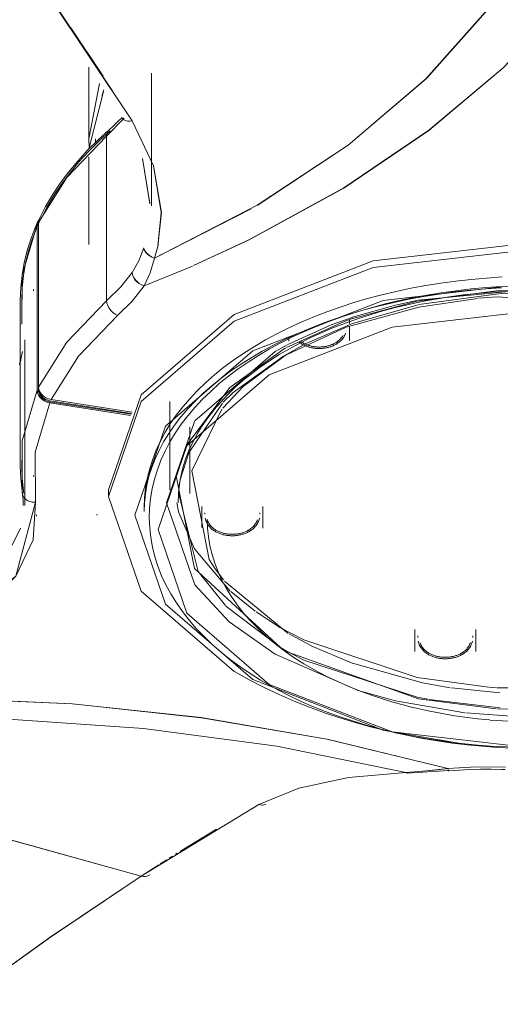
# Model space of a CAD drawing. Header units: millimetres. Extents: x 5921 to 11897, y 1480 to 7785.
# Tile 5 of 13: x 8448 to 8531, y 5274 to 5444. Entities that reach past the tile are written whole.
import ezdxf

# ---------------------------------------------------------------- set-up
doc = ezdxf.new("R2010")
doc.units = ezdxf.units.MM
doc.layers.add('Luminarias', color=7, linetype='Continuous', lineweight=20)

# ---------------------------------------------------------------- blocks, each defined once
blk = doc.blocks.new('33719DC - 33719DC ALO L Black_wood fan DC CCT-534711-00 Isometrico PDF')
at = {"layer": 'Luminarias', "lineweight": 15}
for p, q in [((-2468.76, 5426.18), (-2484.84, 5450.27)), ((-2479.34, 5442.23), (-2473.75, 5433.87)), ((-2476.21, 5435.45), (-2476.21, 5423.05)), ((-2465.43, 5411.51), (-2465.43, 5434.43)), ((-2476.17, 5421.53), (-2473.7, 5431.26)), ((-2473.99, 5430.42), (-2473.64, 5431.55)), ((-2470.13, 5426.63), (-2473.16, 5423.56)), ((-2473.16, 5423.56), (-2470.13, 5426.63)), ((-2470.38, 5426.58), (-2470.17, 5426.38)), ((-2470.17, 5426.38), (-2469.89, 5426.23)), ((-2469.18, 5426.11), (-2468.76, 5426.18)), ((-2473.1, 5423.99), (-2473.16, 5423.56)), ((-2473.16, 5423.56), (-2473.16, 5395.15)), ((-2473.16, 5395.15), (-2473.16, 5423.56)), ((-2472.95, 5424.36), (-2473.1, 5423.99)), ((-2475.07, 5423.05), (-2475.07, 5422.51)), ((-2476.22, 5419.95), (-2476.22, 5404.82)), ((-2465.68, 5411.89), (-2466.98, 5419.7)), ((-2466.97, 5419.67), (-2465.68, 5411.87)), ((-2464.88, 5402.46), (-2448.23, 5410.99)), ((-2484.9, 5408.66), (-2484.9, 5380.25)), ((-2484.86, 5408.59), (-2484.9, 5408.38)), ((-2484.9, 5408.38), (-2484.86, 5408.59)), ((-2484.73, 5408.91), (-2484.79, 5408.77)), ((-2484.52, 5409.22), (-2484.59, 5409.08)), ((-2485.16, 5379.69), (-2485.16, 5408.27)), ((-2484.91, 5408.23), (-2485.16, 5408.27)), ((-2485.16, 5408.27), (-2484.91, 5408.23)), ((-2464.23, 5404.98), (-2464.27, 5404.81)), ((-2466.76, 5404.26), (-2467.63, 5402)), ((-2466.76, 5404.26), (-2466.66, 5403.9)), ((-2466.66, 5403.9), (-2466.44, 5403.55)), ((-2466.44, 5403.54), (-2466.14, 5403.21)), ((-2464.33, 5404.51), (-2464.88, 5402.46)), ((-2464.88, 5402.47), (-2464.34, 5404.5)), ((-2467.63, 5402), (-2468.76, 5400.02)), ((-2465.63, 5399.94), (-2464.88, 5402.46)), ((-2458.36, 5401.13), (-2466.66, 5397.71)), ((-2466.66, 5397.72), (-2458.36, 5401.13)), ((-2466.66, 5397.71), (-2465.63, 5399.93)), ((-2485.81, 5397.05), (-2485.81, 5396.84)), ((-2467.11, 5397.88), (-2466.66, 5397.71)), ((-2488.07, 5395.21), (-2488.07, 5366.63)), ((-2487.8, 5394.42), (-2487.8, 5396.04)), ((-2487.8, 5396.04), (-2487.8, 5394.42)), ((-2473.16, 5395.15), (-2473.11, 5394.72)), ((-2473.11, 5394.72), (-2472.97, 5394.28)), ((-2472.97, 5394.28), (-2472.75, 5393.85)), ((-2472.75, 5393.84), (-2472.45, 5393.44)), ((-2472.45, 5393.44), (-2472.09, 5393.08)), ((-2472.09, 5393.08), (-2471.7, 5392.8)), ((-2471.28, 5392.59), (-2478, 5385.6)), ((-2478, 5385.6), (-2471.28, 5392.59)), ((-2471.7, 5392.8), (-2471.28, 5392.59)), ((-2487.29, 5359.81), (-2487.29, 5388.39)), ((-2441.72, 5388.8), (-2441.72, 5388.45)), ((-2487.68, 5386.4), (-2488.18, 5384.06)), ((-2488.18, 5384.06), (-2487.68, 5386.4)), ((-2478, 5385.59), (-2482.72, 5378.07)), ((-2482.72, 5378.07), (-2478, 5385.59)), ((-2488.12, 5384.46), (-2488.18, 5384.06)), ((-2488.18, 5384.06), (-2488.15, 5384.32)), ((-2484.91, 5379.65), (-2485.16, 5379.69)), ((-2484.91, 5379.65), (-2485.16, 5379.69)), ((-2485.13, 5379.17), (-2484.91, 5379.65)), ((-2484.91, 5379.65), (-2485.13, 5379.17)), ((-2484.91, 5380.25), (-2484.91, 5379.65)), ((-2484.91, 5379.65), (-2484.91, 5380.25)), ((-2482.98, 5377.72), (-2468.94, 5375.55)), ((-2482.98, 5377.72), (-2482.98, 5377.51)), ((-2482.98, 5377.51), (-2482.98, 5377.72)), ((-2468.94, 5375.55), (-2482.98, 5377.72)), ((-2482.91, 5377.86), (-2468.87, 5375.69)), ((-2482.72, 5378.07), (-2468.75, 5375.91)), ((-2462.26, 5377.76), (-2462.26, 5362.53)), ((-2482.98, 5377.51), (-2485.51, 5369)), ((-2485.51, 5369), (-2482.98, 5377.51)), ((-2469.04, 5375.36), (-2482.98, 5377.51)), ((-2458.81, 5373.32), (-2458.81, 5361.9)), ((-2487.8, 5365.58), (-2487.79, 5367.71)), ((-2487.79, 5367.71), (-2487.8, 5365.58)), ((-2485.51, 5369), (-2485.47, 5360.36)), ((-2485.47, 5360.36), (-2485.51, 5369)), ((-2487.77, 5364.97), (-2487.78, 5365.31)), ((-2487.78, 5365.31), (-2487.77, 5364.97)), ((-2485.81, 5365), (-2485.81, 5364.79)), ((-2472.82, 5362.53), (-2472.82, 5361.37)), ((-2487.5, 5361.3), (-2487.23, 5360.97)), ((-2487.23, 5360.96), (-2486.88, 5360.69)), ((-2486.87, 5360.69), (-2486.45, 5360.49)), ((-2486.45, 5360.49), (-2485.97, 5360.38)), ((-2485.97, 5360.38), (-2485.47, 5360.36)), ((-2485.29, 5357.97), (-2485.29, 5358.18)), ((-2474.82, 5358.16), (-2474.85, 5358.33)), ((-2451.42, 5331.32), (-2451.09, 5331.13)), ((-2501.61, 5326.57), (-2479.11, 5325.55)), ((-2479.05, 5325.55), (-2456.84, 5323.19)), ((-2490.11, 5322.92), (-2466.82, 5321.35)), ((-2456.81, 5323.19), (-2435.13, 5319.47)), ((-2466.79, 5321.35), (-2443.79, 5318.28)), ((-2443.78, 5318.28), (-2421.51, 5313.7)), ((-2435.09, 5319.46), (-2414.26, 5314.41)), ((-2417.94, 5314), (-2421.51, 5313.72)), ((-2421.51, 5313.7), (-2417.94, 5314)), ((-2421.51, 5313.72), (-2421.34, 5313.62)), ((-2421.34, 5313.61), (-2421.51, 5313.71)), ((-2414.09, 5314.1), (-2421.25, 5313.61)), ((-2414.26, 5314.41), (-2417.93, 5314)), ((-2417.93, 5314), (-2416.08, 5314.2)), ((-2416.02, 5314.21), (-2414.26, 5314.42)), ((-2414.26, 5314.41), (-2409.28, 5314.69)), ((-2414.26, 5314.41), (-2414.2, 5314.19)), ((-2409.28, 5314.69), (-2404.28, 5314.66)), ((-2446.86, 5308.19), (-2439.96, 5311.02)), ((-2446.86, 5308.19), (-2467.2, 5295.85)), ((-2448.11, 5307.48), (-2446.86, 5308.19)), ((-2446.86, 5308.19), (-2446.45, 5308.11)), ((-2446.45, 5308.11), (-2446.05, 5308.15)), ((-2446.05, 5308.15), (-2445.68, 5308.28)), ((-2460.26, 5300.27), (-2454.18, 5303.96)), ((-2492.07, 5302.72), (-2467.2, 5295.85)), ((-2461.27, 5299.62), (-2461.01, 5299.78)), ((-2460.47, 5300.12), (-2460.25, 5300.25)), ((-2463.91, 5297.96), (-2462.78, 5298.67)), ((-2462.39, 5298.92), (-2461.8, 5299.29)), ((-2467.2, 5295.85), (-2464.17, 5297.8)), ((-2467.2, 5295.85), (-2466.79, 5295.76)), ((-2466.79, 5295.76), (-2466.4, 5295.78))]:
    blk.add_line(p, q, dxfattribs=at)
at = {"layer": 'Luminarias', "color": 7, "lineweight": 15, "true_color": 0xfafafa}
for p, q in [((-2430.63, 5392.09), (-2419.55, 5395.06)), ((-2419.28, 5394.02), (-2409.16, 5395.55)), ((-2431.81, 5390.57), (-2419.28, 5394.02)), ((-2434.37, 5390.98), (-2430.77, 5392.27)), ((-2442.62, 5385.55), (-2431.81, 5390.57)), ((-2441.9, 5387.58), (-2434.37, 5390.98)), ((-2431.22, 5388.3), (-2431.22, 5390.62)), ((-2441.72, 5388.45), (-2441.72, 5388.14)), ((-2458.82, 5369.19), (-2453.18, 5377.47)), ((-2455.3, 5375.45), (-2454.66, 5376.28)), ((-2454.64, 5376.3), (-2454.07, 5376.97)), ((-2457.67, 5371.87), (-2457.52, 5372.15)), ((-2460.74, 5358.79), (-2461.07, 5360.25)), ((-2456.72, 5359.62), (-2456.72, 5356)), ((-2446.22, 5355.87), (-2446.22, 5359.62)), ((-2458.01, 5352.34), (-2460.65, 5358.44)), ((-2456.22, 5358.53), (-2456.22, 5358.28)), ((-2446.72, 5358.28), (-2446.72, 5358.53)), ((-2451.85, 5345.04), (-2457.99, 5352.32)), ((-2452.03, 5339.72), (-2457.94, 5346.11)), ((-2442.67, 5334.93), (-2452.56, 5342.44)), ((-2444.07, 5334.12), (-2452.03, 5339.72)), ((-2419.95, 5338.39), (-2419.95, 5336.91)), ((-2419.45, 5337.31), (-2419.45, 5337.05)), ((-2409.95, 5337.05), (-2409.95, 5337.31)), ((-2409.45, 5334.6), (-2409.45, 5338.39)), ((-2442.59, 5334.96), (-2443.16, 5335.28)), ((-2419.95, 5336.85), (-2419.95, 5334.6)), ((-2429.74, 5327.9), (-2444.07, 5334.12)), ((-2441.98, 5334.56), (-2442.67, 5334.93)), ((-2413.43, 5323.58), (-2415.54, 5323.94)), ((-2412.37, 5318.78), (-2423.91, 5320.72))]:
    blk.add_line(p, q, dxfattribs=at)
at = {"layer": 'Luminarias', "color": 7, "lineweight": 15, "true_color": 0xfefefe}
for p, q in [((-2431.22, 5391.53), (-2431.22, 5391.81)), ((-2431.22, 5391.2), (-2431.22, 5391.5)), ((-2439.25, 5387.85), (-2439.38, 5387.93)), ((-2441.82, 5386.06), (-2438.63, 5387.81)), ((-2439.12, 5387.77), (-2439.25, 5387.85)), ((-2438.82, 5387.35), (-2438.96, 5387.41)), ((-2435.7, 5387.2), (-2435.85, 5387.18)), ((-2460.65, 5358.44), (-2460.74, 5358.79)), ((-2454.82, 5355.93), (-2454.7, 5355.84)), ((-2447.46, 5356.24), (-2447.58, 5356.1)), ((-2454.59, 5355.44), (-2454.45, 5355.36)), ((-2453.79, 5355.3), (-2453.65, 5355.24)), ((-2452.96, 5346.97), (-2454.43, 5348.89)), ((-2441.82, 5337.74), (-2452.79, 5346.77)), ((-2447.5, 5341.55), (-2451.74, 5344.95)), ((-2443.16, 5338.7), (-2447.36, 5341.45)), ((-2439.14, 5336.62), (-2443.16, 5338.7)), ((-2441.24, 5337.4), (-2441.63, 5337.63)), ((-2437.92, 5335.63), (-2441.24, 5337.4)), ((-2430.79, 5332.59), (-2437.84, 5335.59)), ((-2410.59, 5335.6), (-2410.69, 5335.45)), ((-2439.09, 5333.14), (-2442.59, 5334.96)), ((-2405.83, 5328.36), (-2407.12, 5328.45)), ((-2405.26, 5327.46), (-2413.64, 5328.33)), ((-2391.92, 5328.32), (-2405.76, 5328.35)), ((-2405.2, 5324.87), (-2417.49, 5326.32)), ((-2402.58, 5323.37), (-2411.16, 5324))]:
    blk.add_line(p, q, dxfattribs=at)
at = {"layer": 'Luminarias', "lineweight": 15}
for points in [[(-2406.82, 5446, 0), (-2417.95, 5433.5, 0), (-2431.46, 5422, 0), (-2447.18, 5411.62, 0), (-2464.88, 5402.46, 0)], [(-2393.79, 5446.79, 0), (-2404.75, 5435.3, 0), (-2417.56, 5424.53, 0), (-2432.23, 5414.59, 0), (-2448.67, 5405.59, 0), (-2458.17, 5401.21, 0)], [(-2458.17, 5401.22, 0), (-2448.63, 5405.62, 0), (-2432.2, 5414.61, 0), (-2417.52, 5424.56, 0), (-2404.71, 5435.34, 0), (-2393.79, 5446.79, 0)], [(-2447.17, 5411.6, 0), (-2431.46, 5421.98, 0), (-2418.05, 5433.44, 0), (-2406.85, 5446.01, 0)], [(-2481.38, 5445.16, 0), (-2476.87, 5438.45, 0), (-2472.18, 5431.4, 0)], [(-2476.16, 5421.55, 0), (-2476.21, 5423.05, 0), (-2474.37, 5432.62, 0)], [(-2470.51, 5426.78, 0), (-2471.21, 5426.05, 0), (-2472.1, 5425.19, 0), (-2472.72, 5424.63, 0)], [(-2468.76, 5426.18, 0), (-2469.18, 5426.11, 0), (-2469.56, 5426.13, 0), (-2469.89, 5426.22, 0), (-2470.17, 5426.37, 0), (-2470.38, 5426.58, 0), (-2470.42, 5426.63, 0)], [(-2469.89, 5426.23, 0), (-2469.56, 5426.13, 0), (-2469.18, 5426.11, 0)], [(-2464.32, 5404.56, 0), (-2463.74, 5410.36, 0), (-2465.05, 5418.41, 0), (-2468.76, 5426.18, 0)], [(-2468.76, 5426.18, 0), (-2465.06, 5418.41, 0), (-2463.71, 5410.35, 0), (-2464.32, 5404.56, 0)], [(-2473.16, 5423.56, 0), (-2480.06, 5416.38, 0), (-2484.9, 5408.66, 0)], [(-2484.9, 5408.66, 0), (-2480.06, 5416.38, 0), (-2473.16, 5423.56, 0)], [(-2484.75, 5409.34, 0), (-2483.69, 5411.39, 0), (-2482.51, 5413.41, 0), (-2481.18, 5415.4, 0), (-2479.73, 5417.34, 0), (-2478.15, 5419.24, 0), (-2476.44, 5421.1, 0), (-2474.62, 5422.91, 0), (-2472.72, 5424.63, 0)], [(-2484.52, 5409.23, 0), (-2483.47, 5411.27, 0), (-2482.29, 5413.28, 0), (-2480.98, 5415.25, 0), (-2479.53, 5417.18, 0), (-2477.96, 5419.08, 0), (-2476.26, 5420.93, 0), (-2474.44, 5422.73, 0), (-2472.56, 5424.44, 0)], [(-2473.16, 5423.56, 0), (-2473.1, 5423.99, 0), (-2472.95, 5424.36, 0)], [(-2488.07, 5395.21, 0), (-2487.99, 5397.38, 0), (-2487.77, 5399.53, 0), (-2487.39, 5401.68, 0), (-2486.87, 5403.82, 0), (-2486.21, 5405.94, 0), (-2485.4, 5408.03, 0), (-2485.03, 5408.87, 0)], [(-2487.81, 5395.21, 0), (-2487.74, 5397.36, 0), (-2487.52, 5399.5, 0), (-2487.15, 5401.63, 0), (-2486.63, 5403.75, 0), (-2485.97, 5405.85, 0), (-2485.16, 5407.93, 0), (-2484.8, 5408.76, 0)], [(-2485.16, 5408.27, 0), (-2485.1, 5408.67, 0), (-2484.94, 5409.03, 0)], [(-2484.66, 5409.5, 0), (-2484.84, 5409.1, 0), (-2484.9, 5408.66, 0)], [(-2485.16, 5408.27, 0), (-2487.75, 5399.53, 0), (-2487.78, 5391.11, 0)], [(-2487.78, 5391.11, 0), (-2487.75, 5399.53, 0), (-2485.16, 5408.27, 0)], [(-2472.82, 5362.53, 0), (-2467.19, 5378.89, 0), (-2451.15, 5392.75, 0), (-2427.14, 5402.01, 0), (-2398.81, 5405.26, 0), (-2370.49, 5402.01, 0), (-2346.48, 5392.75, 0)], [(-2451.15, 5331.16, 0), (-2467.19, 5345.02, 0), (-2472.82, 5361.37, 0), (-2467.19, 5377.73, 0), (-2451.15, 5391.59, 0), (-2427.14, 5400.85, 0), (-2398.81, 5404.1, 0), (-2370.49, 5400.85, 0), (-2346.48, 5391.59, 0)], [(-2468.76, 5400.02, 0), (-2467.63, 5402, 0), (-2466.76, 5404.26, 0)], [(-2464.88, 5402.47, 0), (-2465.34, 5402.66, 0), (-2465.76, 5402.92, 0), (-2466.13, 5403.22, 0), (-2466.44, 5403.55, 0), (-2466.66, 5403.9, 0), (-2466.76, 5404.26, 0)], [(-2466.14, 5403.21, 0), (-2465.77, 5402.91, 0), (-2465.34, 5402.66, 0), (-2464.88, 5402.47, 0)], [(-2464.88, 5402.46, 0), (-2465.63, 5399.94, 0), (-2466.66, 5397.72, 0)], [(-2468.76, 5400.02, 0), (-2470.73, 5397.52, 0), (-2473.16, 5395.15, 0)], [(-2473.16, 5395.15, 0), (-2470.73, 5397.52, 0), (-2468.76, 5400.02, 0)], [(-2466.66, 5397.71, 0), (-2467.13, 5397.86, 0), (-2467.57, 5398.1, 0), (-2467.97, 5398.41, 0), (-2468.3, 5398.77, 0), (-2468.55, 5399.18, 0), (-2468.71, 5399.6, 0), (-2468.76, 5400.02, 0)], [(-2468.67, 5399.56, 0), (-2468.5, 5399.2, 0), (-2468.24, 5398.81, 0), (-2467.91, 5398.45, 0), (-2467.53, 5398.13, 0), (-2467.13, 5397.88, 0)], [(-2447.95, 5329.76, 0), (-2463.01, 5342.78, 0), (-2468.3, 5358.13, 0), (-2463.01, 5373.48, 0), (-2447.95, 5386.5, 0), (-2425.41, 5395.19, 0), (-2398.81, 5398.25, 0), (-2372.22, 5395.19, 0), (-2349.68, 5386.5, 0)], [(-2466.69, 5359.48, 0), (-2466.63, 5361.12, 0), (-2466.46, 5362.77, 0), (-2466.18, 5364.4, 0), (-2465.78, 5366.03, 0), (-2465.27, 5367.64, 0), (-2464.66, 5369.23, 0), (-2463.93, 5370.8, 0), (-2463.1, 5372.35, 0), (-2462.17, 5373.87, 0), (-2461.14, 5375.37, 0), (-2460, 5376.84, 0), (-2458.77, 5378.27, 0), (-2457.45, 5379.67, 0), (-2456.03, 5381.03, 0), (-2454.52, 5382.36, 0), (-2452.93, 5383.65, 0), (-2451.25, 5384.9, 0), (-2449.5, 5386.1, 0), (-2447.66, 5387.26, 0), (-2445.75, 5388.38, 0), (-2443.76, 5389.45, 0), (-2441.71, 5390.47, 0), (-2439.58, 5391.44, 0), (-2437.4, 5392.36, 0), (-2435.16, 5393.23, 0), (-2432.85, 5394.05, 0), (-2430.5, 5394.81, 0), (-2428.1, 5395.52, 0), (-2425.65, 5396.17, 0), (-2423.16, 5396.76, 0), (-2420.64, 5397.29, 0), (-2418.07, 5397.77, 0), (-2415.48, 5398.18, 0), (-2412.87, 5398.54, 0), (-2410.23, 5398.83, 0), (-2407.57, 5399.06, 0), (-2404.9, 5399.24, 0)], [(-2466.66, 5397.71, 0), (-2468.73, 5395.08, 0), (-2471.28, 5392.59, 0)], [(-2471.28, 5392.59, 0), (-2468.73, 5395.08, 0), (-2466.66, 5397.71, 0)], [(-2466.69, 5358.77, 0), (-2466.64, 5360.29, 0), (-2466.48, 5361.81, 0), (-2466.22, 5363.33, 0), (-2465.85, 5364.84, 0), (-2465.37, 5366.34, 0), (-2464.8, 5367.83, 0), (-2464.11, 5369.32, 0), (-2463.33, 5370.78, 0), (-2462.44, 5372.23, 0), (-2461.45, 5373.67, 0), (-2460.35, 5375.08, 0), (-2459.16, 5376.47, 0), (-2457.88, 5377.83, 0), (-2456.49, 5379.16, 0), (-2455.01, 5380.46, 0), (-2453.45, 5381.73, 0), (-2451.79, 5382.96, 0), (-2450.05, 5384.16, 0), (-2448.22, 5385.31, 0), (-2446.31, 5386.43, 0), (-2444.33, 5387.5, 0), (-2442.27, 5388.52, 0), (-2440.14, 5389.49, 0), (-2437.94, 5390.42, 0), (-2435.68, 5391.3, 0), (-2433.36, 5392.12, 0), (-2430.98, 5392.89, 0), (-2428.55, 5393.6, 0), (-2426.07, 5394.26, 0), (-2423.55, 5394.86, 0), (-2420.99, 5395.4, 0), (-2418.39, 5395.88, 0), (-2415.76, 5396.3, 0), (-2413.1, 5396.67, 0), (-2410.42, 5396.96, 0), (-2407.72, 5397.2, 0), (-2405.01, 5397.38, 0)], [(-2405.02, 5397.58, 0), (-2407.63, 5397.4, 0), (-2410.23, 5397.17, 0), (-2412.82, 5396.87, 0), (-2415.38, 5396.52, 0), (-2417.91, 5396.11, 0), (-2420.42, 5395.64, 0), (-2422.89, 5395.11, 0), (-2425.33, 5394.52, 0), (-2427.73, 5393.88, 0), (-2430.08, 5393.18, 0), (-2432.39, 5392.43, 0), (-2434.64, 5391.62, 0), (-2436.84, 5390.76, 0), (-2438.99, 5389.85, 0), (-2441.07, 5388.89, 0), (-2443.09, 5387.88, 0), (-2445.04, 5386.82, 0), (-2446.93, 5385.71, 0), (-2448.74, 5384.56, 0), (-2450.47, 5383.36, 0), (-2452.13, 5382.12, 0), (-2453.71, 5380.83, 0), (-2455.2, 5379.5, 0), (-2456.6, 5378.14, 0), (-2457.92, 5376.74, 0), (-2459.14, 5375.29, 0), (-2460.27, 5373.82, 0), (-2461.31, 5372.31, 0), (-2462.24, 5370.77, 0), (-2463.07, 5369.2, 0), (-2463.79, 5367.6, 0), (-2464.41, 5365.98, 0), (-2464.92, 5364.34, 0), (-2465.31, 5362.68, 0), (-2465.59, 5361.01, 0), (-2465.75, 5359.32, 0), (-2465.8, 5357.64, 0), (-2465.73, 5355.95, 0), (-2465.55, 5354.28, 0), (-2465.25, 5352.61, 0), (-2464.83, 5350.95, 0), (-2464.3, 5349.31, 0), (-2463.67, 5347.69, 0), (-2462.92, 5346.1, 0), (-2462.07, 5344.54, 0), (-2461.12, 5343, 0), (-2460.07, 5341.5, 0), (-2458.92, 5340.03, 0), (-2457.68, 5338.59, 0), (-2456.34, 5337.2, 0), (-2454.92, 5335.84, 0), (-2453.41, 5334.52, 0), (-2451.82, 5333.24, 0), (-2450.15, 5332.01, 0), (-2448.4, 5330.82, 0), (-2446.58, 5329.68, 0), (-2445.56, 5329.08, 0)], [(-2454.07, 5376.97, 0), (-2453.53, 5377.6, 0), (-2452.31, 5378.88, 0), (-2451.01, 5380.14, 0), (-2449.63, 5381.35, 0), (-2448.17, 5382.53, 0), (-2446.64, 5383.67, 0), (-2445.03, 5384.78, 0), (-2443.35, 5385.84, 0), (-2441.6, 5386.86, 0), (-2439.79, 5387.84, 0), (-2437.91, 5388.77, 0), (-2435.97, 5389.66, 0), (-2433.98, 5390.5, 0), (-2431.93, 5391.29, 0), (-2429.83, 5392.04, 0), (-2427.69, 5392.73, 0), (-2425.5, 5393.37, 0), (-2423.27, 5393.97, 0), (-2421, 5394.51, 0), (-2418.69, 5394.99, 0), (-2416.36, 5395.43, 0), (-2414, 5395.8, 0), (-2411.62, 5396.13, 0), (-2409.21, 5396.4, 0), (-2406.79, 5396.61, 0), (-2404.36, 5396.76, 0)], [(-2473.16, 5395.15, 0), (-2480.06, 5387.97, 0), (-2484.9, 5380.25, 0)], [(-2484.9, 5380.25, 0), (-2480.06, 5387.97, 0), (-2473.16, 5395.15, 0)], [(-2471.28, 5392.59, 0), (-2471.7, 5392.8, 0), (-2472.09, 5393.08, 0), (-2472.45, 5393.44, 0), (-2472.75, 5393.85, 0), (-2472.97, 5394.28, 0), (-2473.11, 5394.72, 0), (-2473.16, 5395.15, 0)], [(-2352.53, 5382.38, 0), (-2373.77, 5390.57, 0), (-2398.81, 5393.45, 0), (-2423.86, 5390.57, 0), (-2445.1, 5382.38, 0), (-2459.29, 5370.12, 0), (-2464.27, 5355.66, 0), (-2459.29, 5341.2, 0), (-2445.1, 5328.94, 0)], [(-2445.56, 5329.08, 0), (-2443.63, 5328, 0), (-2441.62, 5326.98, 0), (-2439.56, 5326, 0), (-2437.43, 5325.08, 0), (-2435.24, 5324.2, 0), (-2433, 5323.38, 0), (-2430.71, 5322.62, 0), (-2428.37, 5321.9, 0), (-2425.98, 5321.24, 0), (-2423.55, 5320.64, 0), (-2421.09, 5320.1, 0), (-2418.59, 5319.61, 0), (-2416.06, 5319.18, 0), (-2413.51, 5318.81, 0), (-2410.93, 5318.5, 0), (-2408.34, 5318.25, 0), (-2405.73, 5318.06, 0), (-2403.11, 5317.94, 0)], [(-2487.75, 5386.07, 0), (-2487.84, 5385.6, 0), (-2488.06, 5384.67, 0), (-2488.12, 5384.46, 0)], [(-2445.1, 5328.94, 0), (-2423.86, 5320.75, 0), (-2398.81, 5317.87, 0), (-2373.77, 5320.75, 0), (-2352.53, 5328.94, 0), (-2338.34, 5341.2, 0), (-2333.36, 5355.66, 0), (-2338.34, 5370.12, 0), (-2352.53, 5382.38, 0)], [(-2485.16, 5379.69, 0), (-2487.75, 5370.95, 0), (-2487.72, 5362.09, 0)], [(-2487.72, 5362.09, 0), (-2487.75, 5370.95, 0), (-2485.16, 5379.69, 0)], [(-2482.98, 5377.51, 0), (-2483.46, 5377.63, 0), (-2483.92, 5377.84, 0), (-2484.34, 5378.13, 0), (-2484.68, 5378.47, 0), (-2484.94, 5378.86, 0), (-2485.1, 5379.27, 0), (-2485.16, 5379.69, 0)], [(-2484.91, 5379.65, 0), (-2484.86, 5379.28, 0), (-2484.72, 5378.92, 0), (-2484.49, 5378.57, 0), (-2484.18, 5378.26, 0), (-2483.82, 5378.01, 0), (-2483.41, 5377.83, 0), (-2482.98, 5377.72, 0)], [(-2482.98, 5377.72, 0), (-2483.41, 5377.83, 0), (-2483.82, 5378.01, 0), (-2484.18, 5378.26, 0), (-2484.49, 5378.57, 0), (-2484.72, 5378.92, 0), (-2484.86, 5379.28, 0), (-2484.91, 5379.65, 0)], [(-2484.9, 5380.25, 0), (-2484.84, 5379.83, 0), (-2484.68, 5379.42, 0), (-2484.42, 5379.03, 0), (-2484.08, 5378.68, 0), (-2483.66, 5378.4, 0), (-2483.2, 5378.19, 0), (-2482.72, 5378.07, 0)], [(-2484.84, 5379.8, 0), (-2484.8, 5379.42, 0), (-2484.65, 5379.06, 0), (-2484.42, 5378.71, 0), (-2484.12, 5378.41, 0), (-2483.75, 5378.15, 0), (-2483.34, 5377.97, 0), (-2482.91, 5377.86, 0)], [(-2457.52, 5372.15, 0), (-2456.66, 5373.56, 0), (-2455.7, 5374.93, 0), (-2455.3, 5375.45, 0)], [(-2460.83, 5360.25, 0), (-2460.78, 5361.78, 0), (-2460.62, 5363.3, 0), (-2460.36, 5364.81, 0), (-2459.99, 5366.31, 0), (-2459.52, 5367.8, 0), (-2458.95, 5369.27, 0), (-2458.28, 5370.72, 0), (-2457.67, 5371.87, 0)], [(-2488.07, 5366.63, 0), (-2487.99, 5364.47, 0), (-2487.77, 5362.31, 0), (-2487.7, 5361.86, 0)], [(-2487.81, 5366.63, 0), (-2487.74, 5364.49, 0), (-2487.52, 5362.34, 0), (-2487.45, 5361.9, 0)], [(-2487.72, 5362.09, 0), (-2487.66, 5361.68, 0), (-2487.5, 5361.3, 0)], [(-2485.47, 5360.36, 0), (-2485.97, 5360.38, 0), (-2486.45, 5360.49, 0), (-2486.88, 5360.69, 0), (-2487.23, 5360.97, 0), (-2487.5, 5361.3, 0), (-2487.66, 5361.68, 0), (-2487.72, 5362.09, 0)], [(-2487.55, 5359.81, 0), (-2487.58, 5360.74, 0), (-2487.67, 5361.67, 0), (-2487.7, 5361.86, 0)], [(-2485.47, 5360.36, 0), (-2488.85, 5347.61, 0), (-2502.06, 5337.19, 0)], [(-2502.06, 5337.19, 0), (-2494.37, 5341.94, 0), (-2488.85, 5347.61, 0), (-2485.83, 5353.87, 0), (-2485.47, 5360.36, 0)], [(-2455.81, 5357.45, 0), (-2455.76, 5355.91, 0), (-2455.6, 5354.37, 0), (-2455.33, 5352.84, 0), (-2454.97, 5351.32, 0), (-2454.5, 5349.83, 0), (-2453.93, 5348.37, 0), (-2453.26, 5346.93, 0), (-2452.51, 5345.52, 0), (-2451.67, 5344.15, 0), (-2450.74, 5342.81, 0), (-2449.74, 5341.51, 0), (-2448.65, 5340.24, 0), (-2447.49, 5339.02, 0), (-2446.26, 5337.83, 0), (-2444.96, 5336.68, 0), (-2443.59, 5335.57, 0), (-2442.15, 5334.51, 0), (-2440.66, 5333.48, 0), (-2439.1, 5332.5, 0), (-2438.08, 5331.89, 0)], [(-2488.06, 5355.9, 0), (-2490.94, 5349.94, 0), (-2503.51, 5340.03, 0)], [(-2503.51, 5340.03, 0), (-2490.94, 5349.94, 0), (-2488.06, 5355.9, 0)], [(-2420.58, 5325.03, 0), (-2421.73, 5325.32, 0), (-2423.73, 5325.88, 0), (-2425.7, 5326.48, 0), (-2427.62, 5327.13, 0), (-2429.51, 5327.83, 0), (-2431.35, 5328.57, 0), (-2433.15, 5329.36, 0), (-2434.9, 5330.19, 0), (-2436.59, 5331.07, 0), (-2438.08, 5331.89, 0)], [(-2451.09, 5331.13, 0), (-2448.54, 5329.71, 0), (-2445.97, 5328.4, 0), (-2443.38, 5327.17, 0), (-2440.78, 5326.04, 0), (-2438.16, 5325, 0), (-2435.53, 5324.03, 0), (-2432.89, 5323.15, 0), (-2430.24, 5322.34, 0), (-2427.58, 5321.61, 0), (-2425.73, 5321.14, 0)], [(-2423.91, 5320.72, 0), (-2425.41, 5321.06, 0), (-2447.95, 5329.76, 0)], [(-2414.26, 5314.42, 0), (-2435.14, 5319.48, 0), (-2456.84, 5323.2, 0), (-2479.11, 5325.56, 0), (-2501.68, 5326.58, 0), (-2524.31, 5326.31, 0)], [(-2415.54, 5323.94, 0), (-2417.63, 5324.35, 0), (-2419.7, 5324.81, 0), (-2420.54, 5325.02, 0)], [(-2421.51, 5313.7, 0), (-2443.78, 5318.28, 0), (-2466.79, 5321.35, 0), (-2490.11, 5322.91, 0), (-2513.75, 5323.04, 0), (-2536.94, 5321.89, 0)], [(-2428.21, 5321.78, 0), (-2425.67, 5321.13, 0), (-2423.08, 5320.54, 0), (-2420.46, 5320.01, 0), (-2417.8, 5319.54, 0), (-2415.11, 5319.13, 0), (-2413.33, 5318.9, 0)], [(-2409.03, 5318.45, 0), (-2406.91, 5318.28, 0), (-2404.14, 5318.13, 0), (-2402.24, 5318.07, 0)], [(-2421.51, 5313.71, 0), (-2431.39, 5312.86, 0), (-2439.96, 5311.03, 0), (-2446.86, 5308.19, 0)], [(-2439.96, 5311.03, 0), (-2431.41, 5312.86, 0), (-2421.51, 5313.7, 0)], [(-2404.28, 5314.66, 0), (-2409.28, 5314.69, 0), (-2414.26, 5314.41, 0)], [(-2414.19, 5314.17, 0), (-2414.12, 5314.03, 0), (-2414.05, 5314.01, 0)], [(-2414.07, 5314.01, 0), (-2412.26, 5314.14, 0), (-2410.44, 5314.24, 0), (-2408.61, 5314.29, 0), (-2406.78, 5314.3, 0), (-2404.96, 5314.27, 0), (-2404.36, 5314.25, 0)], [(-2467.2, 5295.85, 0), (-2492.07, 5302.73, 0), (-2517.85, 5307.74, 0), (-2544.34, 5310.8, 0), (-2571.2, 5311.78, 0)], [(-2446.05, 5308.15, 0), (-2446.45, 5308.11, 0), (-2446.86, 5308.19, 0)], [(-2467.2, 5295.85, 0), (-2482.88, 5285.33, 0), (-2499.05, 5273.73, 0)], [(-2499.05, 5273.73, 0), (-2482.91, 5285.31, 0), (-2467.2, 5295.85, 0)], [(-2465.73, 5296.08, 0), (-2466.05, 5295.89, 0), (-2466.4, 5295.78, 0), (-2466.79, 5295.76, 0), (-2467.2, 5295.85, 0)], [(-2466.4, 5295.78, 0), (-2466.04, 5295.89, 0), (-2465.73, 5296.08, 0)]]:
    blk.add_polyline3d(points, dxfattribs=at)
at = {"layer": 'Luminarias', "color": 7, "lineweight": 15, "true_color": 0xfafafa}
for points in [[(-2419.53, 5395.06, 0), (-2405.84, 5396.86, 0), (-2392.79, 5396.92, 0)], [(-2419.44, 5395.23, 0), (-2398.81, 5397.2, 0), (-2385.74, 5396.42, 0)], [(-2430.69, 5392.29, 0), (-2423.31, 5394.39, 0), (-2419.62, 5395.2, 0)], [(-2408.98, 5395.57, 0), (-2405.76, 5395.83, 0), (-2378.33, 5394.05, 0)], [(-2442.1, 5387.08, 0), (-2432.18, 5391.54, 0), (-2430.73, 5392.05, 0)], [(-2431.9, 5389.56, 0), (-2431.97, 5389.37, 0), (-2432.05, 5389.19, 0), (-2432.14, 5389.02, 0), (-2432.24, 5388.85, 0), (-2432.35, 5388.7, 0), (-2432.46, 5388.55, 0), (-2432.58, 5388.42, 0), (-2432.7, 5388.29, 0), (-2432.83, 5388.17, 0), (-2432.96, 5388.06, 0), (-2433.09, 5387.95, 0), (-2433.22, 5387.85, 0), (-2433.35, 5387.76, 0), (-2433.49, 5387.67, 0), (-2433.63, 5387.59, 0), (-2433.77, 5387.52, 0), (-2433.91, 5387.45, 0), (-2434.05, 5387.38, 0), (-2434.19, 5387.32, 0), (-2434.34, 5387.27, 0), (-2434.48, 5387.21, 0), (-2434.63, 5387.17, 0), (-2434.78, 5387.12, 0), (-2434.92, 5387.08, 0), (-2435.07, 5387.05, 0), (-2435.22, 5387.02, 0), (-2435.37, 5386.99, 0), (-2435.52, 5386.97, 0), (-2435.67, 5386.94, 0), (-2435.82, 5386.93, 0), (-2435.98, 5386.91, 0), (-2436.13, 5386.9, 0), (-2436.28, 5386.9, 0), (-2436.43, 5386.9, 0), (-2436.58, 5386.9, 0), (-2436.74, 5386.9, 0), (-2436.89, 5386.91, 0), (-2437.04, 5386.92, 0), (-2437.19, 5386.94, 0), (-2437.34, 5386.95, 0), (-2437.49, 5386.98, 0), (-2437.64, 5387, 0), (-2437.79, 5387.03, 0), (-2437.94, 5387.06, 0), (-2438.09, 5387.1, 0), (-2438.24, 5387.14, 0), (-2438.38, 5387.19, 0), (-2438.53, 5387.24, 0), (-2438.67, 5387.29, 0), (-2438.82, 5387.35, 0)], [(-2432.36, 5389.14, 0), (-2432.46, 5388.99, 0), (-2432.56, 5388.85, 0), (-2432.66, 5388.71, 0), (-2432.77, 5388.59, 0), (-2432.88, 5388.47, 0), (-2433, 5388.36, 0), (-2433.12, 5388.25, 0), (-2433.24, 5388.15, 0), (-2433.37, 5388.06, 0), (-2433.49, 5387.97, 0), (-2433.62, 5387.89, 0), (-2433.75, 5387.81, 0), (-2433.88, 5387.74, 0), (-2434.02, 5387.68, 0), (-2434.15, 5387.61, 0), (-2434.29, 5387.56, 0), (-2434.43, 5387.5, 0), (-2434.56, 5387.45, 0), (-2434.7, 5387.41, 0), (-2434.84, 5387.37, 0), (-2434.99, 5387.33, 0), (-2435.13, 5387.3, 0), (-2435.27, 5387.27, 0), (-2435.41, 5387.24, 0), (-2435.56, 5387.22, 0), (-2435.7, 5387.2, 0)], [(-2459.46, 5370.09, 0), (-2451.91, 5380.15, 0), (-2442.26, 5387, 0)], [(-2457.94, 5374.39, 0), (-2444.07, 5386.38, 0), (-2442.01, 5387.52, 0)], [(-2435.85, 5387.18, 0), (-2435.99, 5387.17, 0), (-2436.14, 5387.16, 0), (-2436.29, 5387.15, 0), (-2436.43, 5387.15, 0), (-2436.58, 5387.15, 0), (-2436.73, 5387.15, 0), (-2436.87, 5387.16, 0), (-2437.02, 5387.17, 0), (-2437.16, 5387.19, 0), (-2437.31, 5387.21, 0), (-2437.45, 5387.23, 0), (-2437.6, 5387.25, 0), (-2437.74, 5387.28, 0), (-2437.88, 5387.31, 0), (-2438.02, 5387.35, 0), (-2438.16, 5387.39, 0), (-2438.3, 5387.43, 0), (-2438.44, 5387.48, 0)], [(-2453.13, 5376.62, 0), (-2449.62, 5380.33, 0), (-2441.95, 5385.97, 0)], [(-2453.04, 5377.62, 0), (-2451.32, 5379.3, 0), (-2442.62, 5385.55, 0)], [(-2454.43, 5348.89, 0), (-2455.45, 5350.46, 0), (-2458.44, 5365.78, 0), (-2453.29, 5376.42, 0)], [(-2457.94, 5346.11, 0), (-2462.81, 5360.25, 0), (-2458.01, 5374.3, 0)], [(-2443.16, 5335.28, 0), (-2458.01, 5348.93, 0), (-2461.13, 5364.94, 0), (-2459.5, 5370.01, 0)], [(-2460.74, 5362.07, 0), (-2460.44, 5364.26, 0), (-2458.89, 5369.04, 0)], [(-2452.64, 5342.52, 0), (-2457.35, 5348.43, 0), (-2460.74, 5361.98, 0)], [(-2456.16, 5357.64, 0), (-2456.11, 5357.44, 0), (-2456.05, 5357.24, 0), (-2455.97, 5357.06, 0), (-2455.89, 5356.87, 0), (-2455.8, 5356.7, 0), (-2455.7, 5356.54, 0), (-2455.59, 5356.38, 0)], [(-2455.81, 5357.33, 0), (-2455.74, 5357.15, 0), (-2455.66, 5356.99, 0), (-2455.58, 5356.83, 0)], [(-2447.13, 5357.33, 0), (-2447.2, 5357.15, 0), (-2447.28, 5356.99, 0), (-2447.36, 5356.83, 0), (-2447.45, 5356.68, 0), (-2447.55, 5356.53, 0), (-2447.66, 5356.4, 0), (-2447.77, 5356.27, 0), (-2447.88, 5356.15, 0), (-2448, 5356.04, 0), (-2448.12, 5355.93, 0), (-2448.24, 5355.84, 0), (-2448.36, 5355.74, 0), (-2448.49, 5355.66, 0), (-2448.62, 5355.57, 0), (-2448.7, 5355.53, 0)], [(-2446.78, 5357.64, 0), (-2446.83, 5357.44, 0), (-2446.89, 5357.24, 0), (-2446.97, 5357.06, 0), (-2447.05, 5356.87, 0), (-2447.14, 5356.7, 0), (-2447.24, 5356.54, 0), (-2447.35, 5356.38, 0), (-2447.46, 5356.24, 0)], [(-2447.58, 5356.1, 0), (-2447.7, 5355.97, 0), (-2447.82, 5355.85, 0), (-2447.95, 5355.74, 0), (-2448.08, 5355.63, 0), (-2448.22, 5355.54, 0), (-2448.35, 5355.44, 0), (-2448.49, 5355.36, 0), (-2448.58, 5355.31, 0)], [(-2453.65, 5355.24, 0), (-2453.52, 5355.19, 0), (-2453.38, 5355.14, 0), (-2453.24, 5355.09, 0), (-2453.1, 5355.05, 0), (-2452.96, 5355.02, 0), (-2452.81, 5354.98, 0), (-2452.67, 5354.95, 0), (-2452.53, 5354.92, 0), (-2452.38, 5354.9, 0), (-2452.24, 5354.88, 0), (-2452.09, 5354.87, 0), (-2451.95, 5354.85, 0), (-2451.8, 5354.84, 0), (-2451.66, 5354.84, 0), (-2451.51, 5354.83, 0), (-2451.36, 5354.84, 0), (-2451.22, 5354.84, 0), (-2451.07, 5354.85, 0), (-2450.93, 5354.86, 0), (-2450.78, 5354.87, 0), (-2450.63, 5354.89, 0), (-2450.49, 5354.91, 0), (-2450.35, 5354.94, 0), (-2450.2, 5354.96, 0), (-2450.06, 5355, 0), (-2449.92, 5355.03, 0), (-2449.78, 5355.07, 0), (-2449.64, 5355.11, 0), (-2449.5, 5355.16, 0), (-2449.36, 5355.21, 0), (-2449.22, 5355.27, 0), (-2449.09, 5355.33, 0), (-2448.95, 5355.39, 0), (-2448.82, 5355.46, 0), (-2448.7, 5355.53, 0)], [(-2453.6, 5354.95, 0), (-2453.46, 5354.9, 0), (-2453.31, 5354.85, 0), (-2453.17, 5354.81, 0), (-2453.02, 5354.77, 0), (-2452.87, 5354.73, 0), (-2452.72, 5354.7, 0), (-2452.57, 5354.67, 0), (-2452.42, 5354.65, 0), (-2452.27, 5354.63, 0), (-2452.12, 5354.61, 0), (-2451.97, 5354.6, 0), (-2451.81, 5354.59, 0), (-2451.66, 5354.58, 0), (-2451.51, 5354.58, 0), (-2451.36, 5354.58, 0), (-2451.21, 5354.59, 0), (-2451.05, 5354.59, 0), (-2450.9, 5354.61, 0), (-2450.75, 5354.62, 0), (-2450.6, 5354.64, 0), (-2450.45, 5354.66, 0), (-2450.3, 5354.69, 0), (-2450.15, 5354.72, 0), (-2450, 5354.75, 0), (-2449.85, 5354.79, 0), (-2449.71, 5354.83, 0), (-2449.56, 5354.87, 0), (-2449.41, 5354.92, 0), (-2449.27, 5354.98, 0), (-2449.13, 5355.03, 0), (-2448.98, 5355.1, 0), (-2448.84, 5355.16, 0), (-2448.7, 5355.24, 0), (-2448.58, 5355.31, 0)], [(-2419.39, 5336.42, 0), (-2419.34, 5336.21, 0), (-2419.28, 5336.02, 0), (-2419.2, 5335.83, 0), (-2419.12, 5335.65, 0), (-2419.03, 5335.47, 0), (-2418.93, 5335.31, 0), (-2418.82, 5335.16, 0), (-2418.71, 5335.01, 0), (-2418.59, 5334.87, 0), (-2418.47, 5334.74, 0), (-2418.35, 5334.62, 0), (-2418.22, 5334.51, 0), (-2418.09, 5334.41, 0), (-2417.95, 5334.31, 0), (-2417.82, 5334.21, 0), (-2417.68, 5334.13, 0), (-2417.54, 5334.05, 0), (-2417.4, 5333.97, 0), (-2417.26, 5333.9, 0), (-2417.12, 5333.84, 0), (-2416.98, 5333.78, 0), (-2416.83, 5333.72, 0), (-2416.69, 5333.67, 0), (-2416.54, 5333.62, 0), (-2416.4, 5333.58, 0), (-2416.25, 5333.54, 0), (-2416.1, 5333.5, 0), (-2415.95, 5333.47, 0), (-2415.8, 5333.45, 0), (-2415.65, 5333.42, 0), (-2415.5, 5333.4, 0), (-2415.35, 5333.38, 0), (-2415.2, 5333.37, 0), (-2415.05, 5333.36, 0), (-2414.89, 5333.35, 0), (-2414.74, 5333.35, 0), (-2414.59, 5333.35, 0), (-2414.44, 5333.36, 0), (-2414.29, 5333.36, 0), (-2414.13, 5333.38, 0), (-2413.98, 5333.39, 0), (-2413.83, 5333.41, 0), (-2413.68, 5333.43, 0), (-2413.53, 5333.46, 0), (-2413.38, 5333.49, 0), (-2413.23, 5333.52, 0), (-2413.08, 5333.56, 0), (-2412.94, 5333.6, 0), (-2412.79, 5333.64, 0), (-2412.64, 5333.69, 0), (-2412.5, 5333.75, 0), (-2412.36, 5333.8, 0), (-2412.21, 5333.87, 0), (-2412.07, 5333.93, 0), (-2411.93, 5334.01, 0), (-2411.81, 5334.08, 0)], [(-2419.04, 5336.1, 0), (-2418.97, 5335.93, 0), (-2418.89, 5335.76, 0), (-2418.81, 5335.6, 0), (-2418.72, 5335.45, 0), (-2418.62, 5335.31, 0), (-2418.51, 5335.17, 0), (-2418.4, 5335.04, 0), (-2418.29, 5334.92, 0), (-2418.17, 5334.81, 0), (-2418.05, 5334.71, 0), (-2417.93, 5334.61, 0), (-2417.81, 5334.51, 0), (-2417.68, 5334.43, 0), (-2417.55, 5334.35, 0), (-2417.42, 5334.27, 0), (-2417.29, 5334.2, 0), (-2417.15, 5334.13, 0), (-2417.02, 5334.07, 0), (-2416.88, 5334.01, 0), (-2416.75, 5333.96, 0), (-2416.61, 5333.91, 0), (-2416.47, 5333.86, 0), (-2416.33, 5333.82, 0), (-2416.19, 5333.79, 0), (-2416.04, 5333.75, 0), (-2415.9, 5333.72, 0), (-2415.76, 5333.7, 0), (-2415.61, 5333.67, 0), (-2415.47, 5333.65, 0), (-2415.32, 5333.64, 0), (-2415.18, 5333.62, 0), (-2415.03, 5333.61, 0), (-2414.89, 5333.61, 0), (-2414.74, 5333.61, 0), (-2414.59, 5333.61, 0), (-2414.45, 5333.61, 0), (-2414.3, 5333.62, 0), (-2414.16, 5333.63, 0), (-2414.01, 5333.64, 0), (-2413.87, 5333.66, 0), (-2413.72, 5333.68, 0), (-2413.58, 5333.71, 0), (-2413.43, 5333.74, 0), (-2413.29, 5333.77, 0), (-2413.15, 5333.8, 0), (-2413.01, 5333.84, 0), (-2412.87, 5333.89, 0), (-2412.73, 5333.93, 0), (-2412.59, 5333.98, 0), (-2412.45, 5334.04, 0), (-2412.32, 5334.1, 0), (-2412.18, 5334.16, 0), (-2412.05, 5334.23, 0), (-2411.93, 5334.3, 0)], [(-2410.69, 5335.45, 0), (-2410.78, 5335.31, 0), (-2410.89, 5335.17, 0), (-2411, 5335.04, 0), (-2411.11, 5334.92, 0), (-2411.23, 5334.81, 0), (-2411.35, 5334.71, 0), (-2411.47, 5334.61, 0), (-2411.59, 5334.51, 0), (-2411.72, 5334.43, 0), (-2411.85, 5334.35, 0), (-2411.93, 5334.3, 0)], [(-2410.01, 5336.42, 0), (-2410.06, 5336.21, 0), (-2410.12, 5336.02, 0), (-2410.2, 5335.83, 0), (-2410.28, 5335.65, 0), (-2410.37, 5335.47, 0), (-2410.47, 5335.31, 0), (-2410.58, 5335.16, 0), (-2410.69, 5335.01, 0), (-2410.81, 5334.87, 0), (-2410.93, 5334.74, 0), (-2411.06, 5334.62, 0), (-2411.18, 5334.51, 0), (-2411.31, 5334.41, 0), (-2411.45, 5334.31, 0), (-2411.58, 5334.21, 0), (-2411.72, 5334.13, 0), (-2411.81, 5334.08, 0)], [(-2410.36, 5336.1, 0), (-2410.43, 5335.93, 0), (-2410.51, 5335.76, 0), (-2410.59, 5335.6, 0)], [(-2407.03, 5322.79, 0), (-2409.14, 5323, 0), (-2411.3, 5323.26, 0), (-2413.43, 5323.58, 0)], [(-2389.55, 5322.89, 0), (-2391.65, 5322.7, 0), (-2393.84, 5322.56, 0), (-2396.03, 5322.47, 0), (-2398.22, 5322.43, 0), (-2400.42, 5322.45, 0), (-2402.61, 5322.51, 0), (-2404.8, 5322.62, 0), (-2406.98, 5322.78, 0)], [(-2413.33, 5318.9, 0), (-2412.39, 5318.78, 0), (-2409.66, 5318.5, 0), (-2409.03, 5318.45, 0)]]:
    blk.add_polyline3d(points, dxfattribs=at)
at = {"layer": 'Luminarias', "color": 7, "lineweight": 15, "true_color": 0xfefefe}
for points in [[(-2419.25, 5394.47, 0), (-2405.53, 5396.32, 0), (-2402.72, 5396.47, 0)], [(-2438.61, 5387.82, 0), (-2430.74, 5391.23, 0), (-2419.39, 5394.44, 0)], [(-2439.65, 5387.8, 0), (-2439.79, 5387.9, 0), (-2439.92, 5388, 0)], [(-2439.38, 5387.93, 0), (-2439.51, 5388.01, 0), (-2439.64, 5388.1, 0)], [(-2438.96, 5387.41, 0), (-2439.1, 5387.48, 0), (-2439.24, 5387.55, 0), (-2439.38, 5387.63, 0), (-2439.52, 5387.71, 0), (-2439.65, 5387.8, 0)], [(-2438.72, 5387.58, 0), (-2438.85, 5387.64, 0), (-2438.99, 5387.71, 0), (-2439.12, 5387.77, 0)], [(-2438.44, 5387.48, 0), (-2438.58, 5387.53, 0), (-2438.72, 5387.58, 0)], [(-2455.59, 5356.38, 0), (-2455.48, 5356.24, 0), (-2455.36, 5356.1, 0), (-2455.24, 5355.97, 0), (-2455.11, 5355.85, 0), (-2454.99, 5355.74, 0), (-2454.86, 5355.63, 0), (-2454.72, 5355.54, 0), (-2454.59, 5355.44, 0)], [(-2455.58, 5356.83, 0), (-2455.48, 5356.68, 0), (-2455.39, 5356.53, 0), (-2455.28, 5356.4, 0), (-2455.17, 5356.27, 0), (-2455.06, 5356.15, 0), (-2454.94, 5356.04, 0), (-2454.82, 5355.93, 0)], [(-2454.7, 5355.84, 0), (-2454.58, 5355.74, 0), (-2454.45, 5355.66, 0), (-2454.32, 5355.57, 0), (-2454.19, 5355.5, 0), (-2454.06, 5355.43, 0), (-2453.92, 5355.36, 0), (-2453.79, 5355.3, 0)], [(-2454.45, 5355.36, 0), (-2454.31, 5355.28, 0), (-2454.17, 5355.2, 0), (-2454.03, 5355.13, 0), (-2453.89, 5355.07, 0)], [(-2453.89, 5355.07, 0), (-2453.75, 5355.01, 0), (-2453.6, 5354.95, 0)], [(-2407.26, 5328.46, 0), (-2419.53, 5330.13, 0), (-2439.12, 5336.62, 0)], [(-2405.93, 5324.72, 0), (-2419.3, 5326.46, 0), (-2441.98, 5334.56, 0)], [(-2417.69, 5326.36, 0), (-2419.53, 5326.71, 0), (-2439.09, 5333.13, 0)], [(-2413.84, 5328.36, 0), (-2418.63, 5329.2, 0), (-2430.74, 5332.57, 0)], [(-2365.95, 5329.89, 0), (-2391.87, 5324.67, 0), (-2405.75, 5324.71, 0)], [(-2411.3, 5324.01, 0), (-2423.31, 5326.11, 0), (-2429.74, 5327.9, 0)]]:
    blk.add_polyline3d(points, dxfattribs=at)

msp = doc.modelspace()

# ---------------------------------------------------------------- block references
at = {"layer": 'Luminarias', "color": 7, "lineweight": 15, "true_color": 0xfafafa}
msp.add_blockref('33719DC - 33719DC ALO L Black_wood fan DC CCT-534711-00 Isometrico PDF', (10936.37, 0), dxfattribs=at)

doc.saveas('drawing.dxf')
